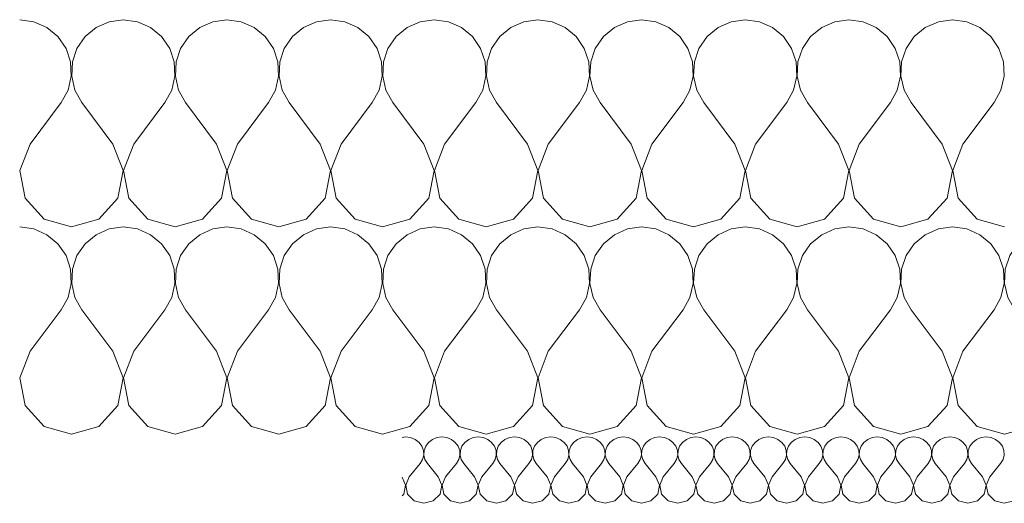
# Model space of a CAD drawing. Header units: millimetres. Extents: x -573548 to 674770, y -246895 to -89040.
# Tile 23 of 199: x 82109 to 82679, y -229926 to -229646. Entities that reach past the tile are written whole.
import ezdxf

# ---------------------------------------------------------------- set-up
doc = ezdxf.new("R2010")
doc.units = ezdxf.units.MM
doc.layers.add('Nowe_Drawing & Figure', color=7, linetype='Continuous')
doc.layers.add('Nowe_Drawing & Figure_Nr_pióra__59', color=8, linetype='Continuous', lineweight=9)

# ---------------------------------------------------------------- blocks, each defined once
blk = doc.blocks.new('*X106', base_point=(494560.37, -64691.1))
at = {"layer": 'Nowe_Drawing & Figure', "color": 21, "linetype": 'Continuous', "lineweight": 13, "true_color": 0xffaaaa}
for p, q in [((493681.6, -27257.05), (493679.6, -27257.3)), ((493684.47, -27257.41), (493681.6, -27257.05)), ((493687.12, -27258.48), (493684.47, -27257.41)), ((493689.35, -27260.17), (493687.12, -27258.48)), ((493691, -27262.35), (493689.35, -27260.17)), ((493694.85, -27260.17), (493693.21, -27262.35)), ((493697.08, -27258.48), (493694.85, -27260.17)), ((493699.73, -27257.41), (493697.08, -27258.48)), ((493702.6, -27257.05), (493699.73, -27257.41)), ((493705.47, -27257.41), (493702.6, -27257.05)), ((493708.12, -27258.48), (493705.47, -27257.41)), ((493710.35, -27260.17), (493708.12, -27258.48)), ((493712, -27262.35), (493710.35, -27260.17)), ((493715.85, -27260.17), (493714.21, -27262.35)), ((493718.08, -27258.48), (493715.85, -27260.17)), ((493720.73, -27257.41), (493718.08, -27258.48)), ((493723.6, -27257.05), (493720.73, -27257.41)), ((493726.47, -27257.41), (493723.6, -27257.05)), ((493729.12, -27258.48), (493726.47, -27257.41)), ((493731.35, -27260.17), (493729.12, -27258.48)), ((493733, -27262.35), (493731.35, -27260.17)), ((493736.85, -27260.17), (493735.21, -27262.35)), ((493739.08, -27258.48), (493736.85, -27260.17)), ((493741.73, -27257.41), (493739.08, -27258.48)), ((493744.6, -27257.05), (493741.73, -27257.41)), ((493747.47, -27257.41), (493744.6, -27257.05)), ((493750.12, -27258.48), (493747.47, -27257.41)), ((493752.35, -27260.17), (493750.12, -27258.48)), ((493754, -27262.35), (493752.35, -27260.17)), ((493757.85, -27260.17), (493756.21, -27262.35)), ((493760.08, -27258.48), (493757.85, -27260.17)), ((493762.73, -27257.41), (493760.08, -27258.48)), ((493765.6, -27257.05), (493762.73, -27257.41)), ((493768.47, -27257.41), (493765.6, -27257.05)), ((493771.12, -27258.48), (493768.47, -27257.41)), ((493773.35, -27260.17), (493771.12, -27258.48)), ((493775, -27262.35), (493773.35, -27260.17)), ((493778.85, -27260.17), (493777.21, -27262.35)), ((493781.08, -27258.48), (493778.85, -27260.17)), ((493783.73, -27257.41), (493781.08, -27258.48)), ((493786.6, -27257.05), (493783.73, -27257.41)), ((493789.47, -27257.41), (493786.6, -27257.05)), ((493792.12, -27258.48), (493789.47, -27257.41)), ((493794.35, -27260.17), (493792.12, -27258.48)), ((493796, -27262.35), (493794.35, -27260.17)), ((493799.85, -27260.17), (493798.21, -27262.35)), ((493802.08, -27258.48), (493799.85, -27260.17)), ((493804.73, -27257.41), (493802.08, -27258.48)), ((493807.6, -27257.05), (493804.73, -27257.41)), ((493810.47, -27257.41), (493807.6, -27257.05)), ((493813.12, -27258.48), (493810.47, -27257.41)), ((493815.35, -27260.17), (493813.12, -27258.48)), ((493817, -27262.35), (493815.35, -27260.17)), ((493820.85, -27260.17), (493819.21, -27262.35)), ((493823.08, -27258.48), (493820.85, -27260.17)), ((493825.73, -27257.41), (493823.08, -27258.48)), ((493828.6, -27257.05), (493825.73, -27257.41)), ((493831.47, -27257.41), (493828.6, -27257.05)), ((493834.12, -27258.48), (493831.47, -27257.41)), ((493836.35, -27260.17), (493834.12, -27258.48)), ((493838, -27262.35), (493836.35, -27260.17)), ((493841.85, -27260.17), (493840.21, -27262.35)), ((493844.08, -27258.48), (493841.85, -27260.17)), ((493846.73, -27257.41), (493844.08, -27258.48)), ((493849.6, -27257.05), (493846.73, -27257.41)), ((493852.47, -27257.41), (493849.6, -27257.05)), ((493855.12, -27258.48), (493852.47, -27257.41)), ((493857.35, -27260.17), (493855.12, -27258.48)), ((493859, -27262.35), (493857.35, -27260.17)), ((493862.85, -27260.17), (493861.21, -27262.35)), ((493865.08, -27258.48), (493862.85, -27260.17)), ((493867.73, -27257.41), (493865.08, -27258.48)), ((493870.6, -27257.05), (493867.73, -27257.41)), ((493873.47, -27257.41), (493870.6, -27257.05)), ((493876.12, -27258.48), (493873.47, -27257.41)), ((493878.35, -27260.17), (493876.12, -27258.48)), ((493880, -27262.35), (493878.35, -27260.17)), ((493883.85, -27260.17), (493882.21, -27262.35)), ((493886.08, -27258.48), (493883.85, -27260.17)), ((493888.73, -27257.41), (493886.08, -27258.48)), ((493891.6, -27257.05), (493888.73, -27257.41)), ((493894.47, -27257.41), (493891.6, -27257.05)), ((493897.12, -27258.48), (493894.47, -27257.41)), ((493899.35, -27260.17), (493897.12, -27258.48)), ((493901, -27262.35), (493899.35, -27260.17)), ((493904.85, -27260.17), (493903.21, -27262.35)), ((493907.08, -27258.48), (493904.85, -27260.17)), ((493909.73, -27257.41), (493907.08, -27258.48)), ((493912.6, -27257.05), (493909.73, -27257.41)), ((493915.47, -27257.41), (493912.6, -27257.05)), ((493918.12, -27258.48), (493915.47, -27257.41)), ((493920.35, -27260.17), (493918.12, -27258.48)), ((493922, -27262.35), (493920.35, -27260.17)), ((493925.85, -27260.17), (493924.21, -27262.35)), ((493928.08, -27258.48), (493925.85, -27260.17)), ((493930.73, -27257.41), (493928.08, -27258.48)), ((493933.6, -27257.05), (493930.73, -27257.41)), ((493936.47, -27257.41), (493933.6, -27257.05)), ((493939.12, -27258.48), (493936.47, -27257.41)), ((493941.35, -27260.17), (493939.12, -27258.48)), ((493943, -27262.35), (493941.35, -27260.17)), ((493946.85, -27260.17), (493945.21, -27262.35)), ((493949.08, -27258.48), (493946.85, -27260.17)), ((493951.73, -27257.41), (493949.08, -27258.48)), ((493954.6, -27257.05), (493951.73, -27257.41)), ((493957.47, -27257.41), (493954.6, -27257.05)), ((493960.12, -27258.48), (493957.47, -27257.41)), ((493962.35, -27260.17), (493960.12, -27258.48)), ((493964, -27262.35), (493962.35, -27260.17)), ((493967.85, -27260.17), (493966.21, -27262.35)), ((493970.08, -27258.48), (493967.85, -27260.17)), ((493972.73, -27257.41), (493970.08, -27258.48)), ((493975.6, -27257.05), (493972.73, -27257.41)), ((493978.47, -27257.41), (493975.6, -27257.05)), ((493981.12, -27258.48), (493978.47, -27257.41)), ((493983.35, -27260.17), (493981.12, -27258.48)), ((493985, -27262.35), (493983.35, -27260.17)), ((493988.85, -27260.17), (493987.21, -27262.35)), ((493991.08, -27258.48), (493988.85, -27260.17)), ((493993.73, -27257.41), (493991.08, -27258.48)), ((493996.6, -27257.05), (493993.73, -27257.41)), ((493999.47, -27257.41), (493996.6, -27257.05)), ((494002.12, -27258.48), (493999.47, -27257.41)), ((494004.35, -27260.17), (494002.12, -27258.48)), ((494006, -27262.35), (494004.35, -27260.17)), ((494009.85, -27260.17), (494008.21, -27262.35)), ((494012.08, -27258.48), (494009.85, -27260.17)), ((494014.73, -27257.41), (494012.08, -27258.48)), ((494017.6, -27257.05), (494014.73, -27257.41)), ((494020.47, -27257.41), (494017.6, -27257.05)), ((494023.12, -27258.48), (494020.47, -27257.41)), ((494025.35, -27260.17), (494023.12, -27258.48)), ((494027, -27262.35), (494025.35, -27260.17)), ((493691.92, -27264.86), (493691, -27262.35)), ((493692.06, -27267.51), (493691.92, -27264.86)), ((493692.29, -27264.86), (493692.15, -27267.51)), ((493693.21, -27262.35), (493692.29, -27264.86)), ((493712.92, -27264.86), (493712, -27262.35)), ((493713.06, -27267.51), (493712.92, -27264.86)), ((493713.29, -27264.86), (493713.15, -27267.51)), ((493714.21, -27262.35), (493713.29, -27264.86)), ((493733.92, -27264.86), (493733, -27262.35)), ((493734.06, -27267.51), (493733.92, -27264.86)), ((493734.29, -27264.86), (493734.15, -27267.51)), ((493735.21, -27262.35), (493734.29, -27264.86)), ((493754.92, -27264.86), (493754, -27262.35)), ((493755.06, -27267.51), (493754.92, -27264.86)), ((493755.29, -27264.86), (493755.15, -27267.51)), ((493756.21, -27262.35), (493755.29, -27264.86)), ((493775.92, -27264.86), (493775, -27262.35)), ((493776.06, -27267.51), (493775.92, -27264.86)), ((493776.29, -27264.86), (493776.15, -27267.51)), ((493777.21, -27262.35), (493776.29, -27264.86)), ((493796.92, -27264.86), (493796, -27262.35)), ((493797.06, -27267.51), (493796.92, -27264.86)), ((493797.29, -27264.86), (493797.15, -27267.51)), ((493798.21, -27262.35), (493797.29, -27264.86)), ((493817.92, -27264.86), (493817, -27262.35)), ((493818.06, -27267.51), (493817.92, -27264.86)), ((493818.29, -27264.86), (493818.15, -27267.51)), ((493819.21, -27262.35), (493818.29, -27264.86)), ((493838.92, -27264.86), (493838, -27262.35)), ((493839.06, -27267.51), (493838.92, -27264.86)), ((493839.29, -27264.86), (493839.15, -27267.51)), ((493840.21, -27262.35), (493839.29, -27264.86)), ((493859.92, -27264.86), (493859, -27262.35)), ((493860.06, -27267.51), (493859.92, -27264.86)), ((493860.29, -27264.86), (493860.15, -27267.51)), ((493861.21, -27262.35), (493860.29, -27264.86)), ((493880.92, -27264.86), (493880, -27262.35)), ((493881.06, -27267.51), (493880.92, -27264.86)), ((493881.29, -27264.86), (493881.15, -27267.51)), ((493882.21, -27262.35), (493881.29, -27264.86)), ((493901.92, -27264.86), (493901, -27262.35)), ((493902.06, -27267.51), (493901.92, -27264.86)), ((493902.29, -27264.86), (493902.15, -27267.51)), ((493903.21, -27262.35), (493902.29, -27264.86)), ((493922.92, -27264.86), (493922, -27262.35)), ((493923.06, -27267.51), (493922.92, -27264.86)), ((493923.29, -27264.86), (493923.15, -27267.51)), ((493924.21, -27262.35), (493923.29, -27264.86)), ((493943.92, -27264.86), (493943, -27262.35)), ((493944.06, -27267.51), (493943.92, -27264.86)), ((493944.29, -27264.86), (493944.15, -27267.51)), ((493945.21, -27262.35), (493944.29, -27264.86)), ((493964.92, -27264.86), (493964, -27262.35)), ((493965.06, -27267.51), (493964.92, -27264.86)), ((493965.29, -27264.86), (493965.15, -27267.51)), ((493966.21, -27262.35), (493965.29, -27264.86)), ((493985.92, -27264.86), (493985, -27262.35)), ((493986.06, -27267.51), (493985.92, -27264.86)), ((493986.29, -27264.86), (493986.15, -27267.51)), ((493987.21, -27262.35), (493986.29, -27264.86)), ((494006.92, -27264.86), (494006, -27262.35)), ((494007.06, -27267.51), (494006.92, -27264.86)), ((494007.29, -27264.86), (494007.15, -27267.51)), ((494008.21, -27262.35), (494007.29, -27264.86)), ((494027.92, -27264.86), (494027, -27262.35)), ((494028.06, -27267.51), (494027.92, -27264.86)), ((493690, -27272.41), (493691.41, -27270.09)), ((493691.41, -27270.09), (493692.06, -27267.51)), ((493692.15, -27267.51), (493692.8, -27270.09)), ((493692.8, -27270.09), (493694.2, -27272.41)), ((493711, -27272.41), (493712.41, -27270.09)), ((493712.41, -27270.09), (493713.06, -27267.51)), ((493713.15, -27267.51), (493713.8, -27270.09)), ((493713.8, -27270.09), (493715.2, -27272.41)), ((493732, -27272.41), (493733.41, -27270.09)), ((493733.41, -27270.09), (493734.06, -27267.51)), ((493734.15, -27267.51), (493734.8, -27270.09)), ((493734.8, -27270.09), (493736.2, -27272.41)), ((493753, -27272.41), (493754.41, -27270.09)), ((493754.41, -27270.09), (493755.06, -27267.51)), ((493755.15, -27267.51), (493755.8, -27270.09)), ((493755.8, -27270.09), (493757.2, -27272.41)), ((493774, -27272.41), (493775.41, -27270.09)), ((493775.41, -27270.09), (493776.06, -27267.51)), ((493776.15, -27267.51), (493776.8, -27270.09)), ((493776.8, -27270.09), (493778.2, -27272.41)), ((493795, -27272.41), (493796.41, -27270.09)), ((493796.41, -27270.09), (493797.06, -27267.51)), ((493797.15, -27267.51), (493797.8, -27270.09)), ((493797.8, -27270.09), (493799.2, -27272.41)), ((493816, -27272.41), (493817.41, -27270.09)), ((493817.41, -27270.09), (493818.06, -27267.51)), ((493818.15, -27267.51), (493818.8, -27270.09)), ((493818.8, -27270.09), (493820.2, -27272.41)), ((493837, -27272.41), (493838.41, -27270.09)), ((493838.41, -27270.09), (493839.06, -27267.51)), ((493839.15, -27267.51), (493839.8, -27270.09)), ((493839.8, -27270.09), (493841.2, -27272.41)), ((493858, -27272.41), (493859.41, -27270.09)), ((493859.41, -27270.09), (493860.06, -27267.51)), ((493860.15, -27267.51), (493860.8, -27270.09)), ((493860.8, -27270.09), (493862.2, -27272.41)), ((493879, -27272.41), (493880.41, -27270.09)), ((493880.41, -27270.09), (493881.06, -27267.51)), ((493881.15, -27267.51), (493881.8, -27270.09)), ((493881.8, -27270.09), (493883.2, -27272.41)), ((493900, -27272.41), (493901.41, -27270.09)), ((493901.41, -27270.09), (493902.06, -27267.51)), ((493902.15, -27267.51), (493902.8, -27270.09)), ((493902.8, -27270.09), (493904.2, -27272.41)), ((493921, -27272.41), (493922.41, -27270.09)), ((493922.41, -27270.09), (493923.06, -27267.51)), ((493923.15, -27267.51), (493923.8, -27270.09)), ((493923.8, -27270.09), (493925.2, -27272.41)), ((493942, -27272.41), (493943.41, -27270.09)), ((493943.41, -27270.09), (493944.06, -27267.51)), ((493944.15, -27267.51), (493944.8, -27270.09)), ((493944.8, -27270.09), (493946.2, -27272.41)), ((493963, -27272.41), (493964.41, -27270.09)), ((493964.41, -27270.09), (493965.06, -27267.51)), ((493965.15, -27267.51), (493965.8, -27270.09)), ((493965.8, -27270.09), (493967.2, -27272.41)), ((493984, -27272.41), (493985.41, -27270.09)), ((493985.41, -27270.09), (493986.06, -27267.51)), ((493986.15, -27267.51), (493986.8, -27270.09)), ((493986.8, -27270.09), (493988.2, -27272.41)), ((494005, -27272.41), (494006.41, -27270.09)), ((494006.41, -27270.09), (494007.06, -27267.51)), ((494007.15, -27267.51), (494007.8, -27270.09)), ((494007.8, -27270.09), (494009.2, -27272.41)), ((494026, -27272.41), (494027.41, -27270.09)), ((494027.41, -27270.09), (494028.06, -27267.51)), ((493683.7, -27280.09), (493690, -27272.41)), ((493700.5, -27280.09), (493694.2, -27272.41)), ((493704.7, -27280.09), (493711, -27272.41)), ((493721.5, -27280.09), (493715.2, -27272.41)), ((493725.7, -27280.09), (493732, -27272.41)), ((493742.5, -27280.09), (493736.2, -27272.41)), ((493746.7, -27280.09), (493753, -27272.41)), ((493763.5, -27280.09), (493757.2, -27272.41)), ((493767.7, -27280.09), (493774, -27272.41)), ((493784.5, -27280.09), (493778.2, -27272.41)), ((493788.7, -27280.09), (493795, -27272.41)), ((493805.5, -27280.09), (493799.2, -27272.41)), ((493809.7, -27280.09), (493816, -27272.41)), ((493826.5, -27280.09), (493820.2, -27272.41)), ((493830.7, -27280.09), (493837, -27272.41)), ((493847.5, -27280.09), (493841.2, -27272.41)), ((493851.7, -27280.09), (493858, -27272.41)), ((493868.5, -27280.09), (493862.2, -27272.41)), ((493872.7, -27280.09), (493879, -27272.41)), ((493889.5, -27280.09), (493883.2, -27272.41)), ((493893.7, -27280.09), (493900, -27272.41)), ((493910.5, -27280.09), (493904.2, -27272.41)), ((493914.7, -27280.09), (493921, -27272.41)), ((493931.5, -27280.09), (493925.2, -27272.41)), ((493935.7, -27280.09), (493942, -27272.41)), ((493952.5, -27280.09), (493946.2, -27272.41)), ((493956.7, -27280.09), (493963, -27272.41)), ((493973.5, -27280.09), (493967.2, -27272.41)), ((493977.7, -27280.09), (493984, -27272.41)), ((493994.5, -27280.09), (493988.2, -27272.41)), ((493998.7, -27280.09), (494005, -27272.41)), ((494015.5, -27280.09), (494009.2, -27272.41)), ((494019.7, -27280.09), (494026, -27272.41)), ((493681.56, -27284.98), (493679.6, -27280.32)), ((493683.7, -27280.09), (493681.65, -27284.98)), ((493702.56, -27284.98), (493700.5, -27280.09)), ((493704.7, -27280.09), (493702.65, -27284.98)), ((493723.56, -27284.98), (493721.5, -27280.09)), ((493725.7, -27280.09), (493723.65, -27284.98)), ((493744.56, -27284.98), (493742.5, -27280.09)), ((493746.7, -27280.09), (493744.65, -27284.98)), ((493765.56, -27284.98), (493763.5, -27280.09)), ((493767.7, -27280.09), (493765.65, -27284.98)), ((493786.56, -27284.98), (493784.5, -27280.09)), ((493788.7, -27280.09), (493786.65, -27284.98)), ((493807.56, -27284.98), (493805.5, -27280.09)), ((493809.7, -27280.09), (493807.65, -27284.98)), ((493828.56, -27284.98), (493826.5, -27280.09)), ((493830.7, -27280.09), (493828.65, -27284.98)), ((493849.56, -27284.98), (493847.5, -27280.09)), ((493851.7, -27280.09), (493849.65, -27284.98)), ((493870.56, -27284.98), (493868.5, -27280.09)), ((493872.7, -27280.09), (493870.65, -27284.98)), ((493891.56, -27284.98), (493889.5, -27280.09)), ((493893.7, -27280.09), (493891.65, -27284.98)), ((493912.56, -27284.98), (493910.5, -27280.09)), ((493914.7, -27280.09), (493912.65, -27284.98)), ((493933.56, -27284.98), (493931.5, -27280.09)), ((493935.7, -27280.09), (493933.65, -27284.98)), ((493954.56, -27284.98), (493952.5, -27280.09)), ((493956.7, -27280.09), (493954.65, -27284.98)), ((493975.56, -27284.98), (493973.5, -27280.09)), ((493977.7, -27280.09), (493975.65, -27284.98)), ((493996.56, -27284.98), (493994.5, -27280.09)), ((493998.7, -27280.09), (493996.65, -27284.98)), ((494017.56, -27284.98), (494015.5, -27280.09)), ((494019.7, -27280.09), (494017.65, -27284.98)), ((493680.5, -27290.14), (493681.56, -27284.98)), ((493681.65, -27284.98), (493682.71, -27290.14)), ((493701.5, -27290.14), (493702.56, -27284.98)), ((493702.65, -27284.98), (493703.71, -27290.14)), ((493722.5, -27290.14), (493723.56, -27284.98)), ((493723.65, -27284.98), (493724.71, -27290.14)), ((493743.5, -27290.14), (493744.56, -27284.98)), ((493744.65, -27284.98), (493745.71, -27290.14)), ((493764.5, -27290.14), (493765.56, -27284.98)), ((493765.65, -27284.98), (493766.71, -27290.14)), ((493785.5, -27290.14), (493786.56, -27284.98)), ((493786.65, -27284.98), (493787.71, -27290.14)), ((493806.5, -27290.14), (493807.56, -27284.98)), ((493807.65, -27284.98), (493808.71, -27290.14)), ((493827.5, -27290.14), (493828.56, -27284.98)), ((493828.65, -27284.98), (493829.71, -27290.14)), ((493848.5, -27290.14), (493849.56, -27284.98)), ((493849.65, -27284.98), (493850.71, -27290.14)), ((493869.5, -27290.14), (493870.56, -27284.98)), ((493870.65, -27284.98), (493871.71, -27290.14)), ((493890.5, -27290.14), (493891.56, -27284.98)), ((493891.65, -27284.98), (493892.71, -27290.14)), ((493911.5, -27290.14), (493912.56, -27284.98)), ((493912.65, -27284.98), (493913.71, -27290.14)), ((493932.5, -27290.14), (493933.56, -27284.98)), ((493933.65, -27284.98), (493934.71, -27290.14)), ((493953.5, -27290.14), (493954.56, -27284.98)), ((493954.65, -27284.98), (493955.71, -27290.14)), ((493974.5, -27290.14), (493975.56, -27284.98)), ((493975.65, -27284.98), (493976.71, -27290.14)), ((493995.5, -27290.14), (493996.56, -27284.98)), ((493996.65, -27284.98), (493997.71, -27290.14)), ((494016.5, -27290.14), (494017.56, -27284.98)), ((494017.65, -27284.98), (494018.71, -27290.14)), ((493679.6, -27291.03), (493680.5, -27290.14)), ((493682.71, -27290.14), (493686.58, -27294.01)), ((493686.58, -27294.01), (493692.1, -27295.45)), ((493692.1, -27295.45), (493697.62, -27294.01)), ((493697.62, -27294.01), (493701.5, -27290.14)), ((493703.71, -27290.14), (493707.58, -27294.01)), ((493707.58, -27294.01), (493713.1, -27295.45)), ((493713.1, -27295.45), (493718.62, -27294.01)), ((493718.62, -27294.01), (493722.5, -27290.14)), ((493724.71, -27290.14), (493728.58, -27294.01)), ((493728.58, -27294.01), (493734.1, -27295.45)), ((493734.1, -27295.45), (493739.62, -27294.01)), ((493739.62, -27294.01), (493743.5, -27290.14)), ((493745.71, -27290.14), (493749.58, -27294.01)), ((493749.58, -27294.01), (493755.1, -27295.45)), ((493755.1, -27295.45), (493760.62, -27294.01)), ((493760.62, -27294.01), (493764.5, -27290.14)), ((493766.71, -27290.14), (493770.58, -27294.01)), ((493770.58, -27294.01), (493776.1, -27295.45)), ((493776.1, -27295.45), (493781.62, -27294.01)), ((493781.62, -27294.01), (493785.5, -27290.14)), ((493787.71, -27290.14), (493791.58, -27294.01)), ((493791.58, -27294.01), (493797.1, -27295.45)), ((493797.1, -27295.45), (493802.62, -27294.01)), ((493802.62, -27294.01), (493806.5, -27290.14)), ((493808.71, -27290.14), (493812.58, -27294.01)), ((493812.58, -27294.01), (493818.1, -27295.45)), ((493818.1, -27295.45), (493823.62, -27294.01)), ((493823.62, -27294.01), (493827.5, -27290.14)), ((493829.71, -27290.14), (493833.58, -27294.01)), ((493833.58, -27294.01), (493839.1, -27295.45)), ((493839.1, -27295.45), (493844.62, -27294.01)), ((493844.62, -27294.01), (493848.5, -27290.14)), ((493850.71, -27290.14), (493854.58, -27294.01)), ((493854.58, -27294.01), (493860.1, -27295.45)), ((493860.1, -27295.45), (493865.62, -27294.01)), ((493865.62, -27294.01), (493869.5, -27290.14)), ((493871.71, -27290.14), (493875.58, -27294.01)), ((493875.58, -27294.01), (493881.1, -27295.45)), ((493881.1, -27295.45), (493886.62, -27294.01)), ((493886.62, -27294.01), (493890.5, -27290.14)), ((493892.71, -27290.14), (493896.58, -27294.01)), ((493896.58, -27294.01), (493902.1, -27295.45)), ((493902.1, -27295.45), (493907.62, -27294.01)), ((493907.62, -27294.01), (493911.5, -27290.14)), ((493913.71, -27290.14), (493917.58, -27294.01)), ((493917.58, -27294.01), (493923.1, -27295.45)), ((493923.1, -27295.45), (493928.62, -27294.01)), ((493928.62, -27294.01), (493932.5, -27290.14)), ((493934.71, -27290.14), (493938.58, -27294.01)), ((493938.58, -27294.01), (493944.1, -27295.45)), ((493944.1, -27295.45), (493949.62, -27294.01)), ((493949.62, -27294.01), (493953.5, -27290.14)), ((493955.71, -27290.14), (493959.58, -27294.01)), ((493959.58, -27294.01), (493965.1, -27295.45)), ((493965.1, -27295.45), (493970.62, -27294.01)), ((493970.62, -27294.01), (493974.5, -27290.14)), ((493976.71, -27290.14), (493980.58, -27294.01)), ((493980.58, -27294.01), (493986.1, -27295.45)), ((493986.1, -27295.45), (493991.62, -27294.01)), ((493991.62, -27294.01), (493995.5, -27290.14)), ((493997.71, -27290.14), (494001.58, -27294.01)), ((494001.58, -27294.01), (494007.1, -27295.45)), ((494007.1, -27295.45), (494012.62, -27294.01)), ((494012.62, -27294.01), (494016.5, -27290.14)), ((494018.71, -27290.14), (494022.58, -27294.01)), ((494022.58, -27294.01), (494028.1, -27295.45)), ((494028.1, -27295.45), (494033.62, -27294.01))]:
    blk.add_line(p, q, dxfattribs=at)
blk = doc.blocks.new('Wypełnienie_1_1', base_point=(494560.37, -64691.1))
at = {"layer": 'Nowe_Drawing & Figure', "color": 21, "linetype": 'Continuous', "lineweight": 13, "true_color": 0xffaaaa}
blk.add_blockref('*X106', (494560.37, -64691.1), dxfattribs=at)
blk = doc.blocks.new('*X114', base_point=(494560.37, -64691.1))
at = {"layer": 'Nowe_Drawing & Figure', "color": 21, "linetype": 'Continuous', "lineweight": 13, "true_color": 0xffaaaa}
for p, q in [((493466.38, -27136.59), (493458.18, -27135.45)), ((493473.96, -27139.93), (493466.38, -27136.59)), ((493480.33, -27145.21), (493473.96, -27139.93)), ((493502.41, -27139.93), (493496.04, -27145.21)), ((493509.99, -27136.59), (493502.41, -27139.93)), ((493518.18, -27135.45), (493509.99, -27136.59)), ((493526.38, -27136.59), (493518.18, -27135.45)), ((493533.96, -27139.93), (493526.38, -27136.59)), ((493540.33, -27145.21), (493533.96, -27139.93)), ((493562.41, -27139.93), (493556.04, -27145.21)), ((493569.99, -27136.59), (493562.41, -27139.93)), ((493578.18, -27135.45), (493569.99, -27136.59)), ((493586.38, -27136.59), (493578.18, -27135.45)), ((493593.96, -27139.93), (493586.38, -27136.59)), ((493600.33, -27145.21), (493593.96, -27139.93)), ((493622.41, -27139.93), (493616.04, -27145.21)), ((493629.99, -27136.59), (493622.41, -27139.93)), ((493638.18, -27135.45), (493629.99, -27136.59)), ((493646.38, -27136.59), (493638.18, -27135.45)), ((493653.96, -27139.93), (493646.38, -27136.59)), ((493660.33, -27145.21), (493653.96, -27139.93)), ((493682.41, -27139.93), (493676.04, -27145.21)), ((493689.99, -27136.59), (493682.41, -27139.93)), ((493698.18, -27135.45), (493689.99, -27136.59)), ((493706.38, -27136.59), (493698.18, -27135.45)), ((493713.96, -27139.93), (493706.38, -27136.59)), ((493720.33, -27145.21), (493713.96, -27139.93)), ((493742.41, -27139.93), (493736.04, -27145.21)), ((493749.99, -27136.59), (493742.41, -27139.93)), ((493758.18, -27135.45), (493749.99, -27136.59)), ((493766.38, -27136.59), (493758.18, -27135.45)), ((493773.96, -27139.93), (493766.38, -27136.59)), ((493780.33, -27145.21), (493773.96, -27139.93)), ((493802.41, -27139.93), (493796.04, -27145.21)), ((493809.99, -27136.59), (493802.41, -27139.93)), ((493818.18, -27135.45), (493809.99, -27136.59)), ((493826.38, -27136.59), (493818.18, -27135.45)), ((493833.96, -27139.93), (493826.38, -27136.59)), ((493840.33, -27145.21), (493833.96, -27139.93)), ((493862.41, -27139.93), (493856.04, -27145.21)), ((493869.99, -27136.59), (493862.41, -27139.93)), ((493878.18, -27135.45), (493869.99, -27136.59)), ((493886.38, -27136.59), (493878.18, -27135.45)), ((493893.96, -27139.93), (493886.38, -27136.59)), ((493900.33, -27145.21), (493893.96, -27139.93)), ((493922.41, -27139.93), (493916.04, -27145.21)), ((493929.99, -27136.59), (493922.41, -27139.93)), ((493938.18, -27135.45), (493929.99, -27136.59)), ((493946.38, -27136.59), (493938.18, -27135.45)), ((493953.96, -27139.93), (493946.38, -27136.59)), ((493960.33, -27145.21), (493953.96, -27139.93)), ((493982.41, -27139.93), (493976.04, -27145.21)), ((493989.99, -27136.59), (493982.41, -27139.93)), ((493998.18, -27135.45), (493989.99, -27136.59)), ((494006.38, -27136.59), (493998.19, -27135.45)), ((494013.96, -27139.93), (494006.38, -27136.59)), ((494020.33, -27145.21), (494013.96, -27139.93)), ((494042.41, -27139.93), (494036.04, -27145.21)), ((494049.99, -27136.59), (494042.41, -27139.93)), ((494058.18, -27135.45), (494049.99, -27136.59)), ((494058.45, -27135.48), (494058.19, -27135.45)), ((493485.02, -27152.03), (493480.33, -27145.21)), ((493496.04, -27145.21), (493491.35, -27152.03)), ((493545.02, -27152.03), (493540.33, -27145.21)), ((493556.04, -27145.21), (493551.35, -27152.03)), ((493605.02, -27152.03), (493600.33, -27145.21)), ((493616.04, -27145.21), (493611.35, -27152.03)), ((493665.02, -27152.03), (493660.33, -27145.21)), ((493676.04, -27145.21), (493671.35, -27152.03)), ((493725.02, -27152.03), (493720.33, -27145.21)), ((493736.04, -27145.21), (493731.35, -27152.03)), ((493785.02, -27152.03), (493780.33, -27145.21)), ((493796.04, -27145.21), (493791.35, -27152.03)), ((493845.02, -27152.03), (493840.33, -27145.21)), ((493856.04, -27145.21), (493851.35, -27152.03)), ((493905.02, -27152.03), (493900.33, -27145.21)), ((493916.04, -27145.21), (493911.35, -27152.03)), ((493965.02, -27152.03), (493960.33, -27145.21)), ((493976.04, -27145.21), (493971.35, -27152.03)), ((494025.02, -27152.03), (494020.33, -27145.21)), ((494036.04, -27145.21), (494031.35, -27152.03)), ((493487.66, -27159.87), (493485.02, -27152.03)), ((493491.35, -27152.03), (493488.71, -27159.87)), ((493547.66, -27159.87), (493545.02, -27152.03)), ((493551.35, -27152.03), (493548.71, -27159.87)), ((493607.66, -27159.87), (493605.02, -27152.03)), ((493611.35, -27152.03), (493608.71, -27159.87)), ((493667.66, -27159.87), (493665.02, -27152.03)), ((493671.35, -27152.03), (493668.71, -27159.87)), ((493727.66, -27159.87), (493725.02, -27152.03)), ((493731.35, -27152.03), (493728.71, -27159.87)), ((493787.66, -27159.87), (493785.02, -27152.03)), ((493791.35, -27152.03), (493788.71, -27159.87)), ((493847.66, -27159.87), (493845.02, -27152.03)), ((493851.35, -27152.03), (493848.71, -27159.87)), ((493907.66, -27159.87), (493905.02, -27152.03)), ((493911.35, -27152.03), (493908.71, -27159.87)), ((493967.66, -27159.87), (493965.02, -27152.03)), ((493971.35, -27152.03), (493968.71, -27159.87)), ((494027.66, -27159.87), (494025.02, -27152.03)), ((494031.35, -27152.03), (494028.71, -27159.87)), ((493488.06, -27168.14), (493487.66, -27159.87)), ((493488.71, -27159.87), (493488.31, -27168.14)), ((493548.06, -27168.14), (493547.66, -27159.87)), ((493548.71, -27159.87), (493548.31, -27168.14)), ((493608.06, -27168.14), (493607.66, -27159.87)), ((493608.71, -27159.87), (493608.31, -27168.14)), ((493668.06, -27168.14), (493667.66, -27159.87)), ((493668.71, -27159.87), (493668.31, -27168.14)), ((493728.06, -27168.14), (493727.66, -27159.87)), ((493728.71, -27159.87), (493728.31, -27168.14)), ((493788.06, -27168.14), (493787.66, -27159.87)), ((493788.71, -27159.87), (493788.31, -27168.14)), ((493848.06, -27168.14), (493847.66, -27159.87)), ((493848.71, -27159.87), (493848.31, -27168.14)), ((493908.06, -27168.14), (493907.66, -27159.87)), ((493908.71, -27159.87), (493908.31, -27168.14)), ((493968.06, -27168.14), (493967.66, -27159.87)), ((493968.71, -27159.87), (493968.31, -27168.14)), ((494028.06, -27168.14), (494027.66, -27159.87)), ((494028.71, -27159.87), (494028.31, -27168.14)), ((493486.19, -27176.2), (493488.06, -27168.14)), ((493488.31, -27168.14), (493490.18, -27176.2)), ((493546.19, -27176.2), (493548.06, -27168.14)), ((493548.31, -27168.14), (493550.18, -27176.2)), ((493606.19, -27176.2), (493608.06, -27168.14)), ((493608.31, -27168.14), (493610.18, -27176.2)), ((493666.19, -27176.2), (493668.06, -27168.14)), ((493668.31, -27168.14), (493670.18, -27176.2)), ((493726.19, -27176.2), (493728.06, -27168.14)), ((493728.31, -27168.14), (493730.18, -27176.2)), ((493786.19, -27176.2), (493788.06, -27168.14)), ((493788.31, -27168.14), (493790.18, -27176.2)), ((493846.19, -27176.2), (493848.06, -27168.14)), ((493848.31, -27168.14), (493850.18, -27176.2)), ((493906.19, -27176.2), (493908.06, -27168.14)), ((493908.31, -27168.14), (493910.18, -27176.2)), ((493966.19, -27176.2), (493968.06, -27168.14)), ((493968.31, -27168.14), (493970.18, -27176.2)), ((494026.19, -27176.2), (494028.06, -27168.14)), ((494028.31, -27168.14), (494030.18, -27176.2)), ((493482.18, -27183.45), (493486.19, -27176.2)), ((493490.18, -27176.2), (493494.18, -27183.45)), ((493542.18, -27183.45), (493546.19, -27176.2)), ((493550.18, -27176.2), (493554.18, -27183.45)), ((493602.18, -27183.45), (493606.19, -27176.2)), ((493610.18, -27176.2), (493614.18, -27183.45)), ((493662.18, -27183.45), (493666.19, -27176.2)), ((493670.18, -27176.2), (493674.18, -27183.45)), ((493722.18, -27183.45), (493726.19, -27176.2)), ((493730.18, -27176.2), (493734.18, -27183.45)), ((493782.18, -27183.45), (493786.19, -27176.2)), ((493790.18, -27176.2), (493794.18, -27183.45)), ((493842.18, -27183.45), (493846.19, -27176.2)), ((493850.18, -27176.2), (493854.18, -27183.45)), ((493902.18, -27183.45), (493906.19, -27176.2)), ((493910.18, -27176.2), (493914.18, -27183.45)), ((493962.18, -27183.45), (493966.19, -27176.2)), ((493970.18, -27176.2), (493974.18, -27183.45)), ((494022.18, -27183.45), (494026.19, -27176.2)), ((494030.18, -27176.2), (494034.18, -27183.45)), ((493464.18, -27207.45), (493482.18, -27183.45)), ((493512.18, -27207.45), (493494.18, -27183.45)), ((493524.18, -27207.45), (493542.18, -27183.45)), ((493572.18, -27207.45), (493554.18, -27183.45)), ((493584.18, -27207.45), (493602.18, -27183.45)), ((493632.18, -27207.45), (493614.18, -27183.45)), ((493644.18, -27207.45), (493662.18, -27183.45)), ((493692.18, -27207.45), (493674.18, -27183.45)), ((493704.18, -27207.45), (493722.18, -27183.45)), ((493752.18, -27207.45), (493734.18, -27183.45)), ((493764.18, -27207.45), (493782.18, -27183.45)), ((493812.18, -27207.45), (493794.18, -27183.45)), ((493824.18, -27207.45), (493842.18, -27183.45)), ((493872.18, -27207.45), (493854.18, -27183.45)), ((493884.18, -27207.45), (493902.18, -27183.45)), ((493932.18, -27207.45), (493914.18, -27183.45)), ((493944.18, -27207.45), (493962.18, -27183.45)), ((493992.18, -27207.45), (493974.18, -27183.45)), ((494004.18, -27207.45), (494022.18, -27183.45)), ((494052.18, -27207.45), (494034.18, -27183.45)), ((493464.18, -27207.45), (493458.31, -27222.75)), ((493518.06, -27222.75), (493512.18, -27207.45)), ((493524.18, -27207.45), (493518.31, -27222.75)), ((493578.06, -27222.75), (493572.18, -27207.45)), ((493584.18, -27207.45), (493578.31, -27222.75)), ((493638.06, -27222.75), (493632.18, -27207.45)), ((493644.18, -27207.45), (493638.31, -27222.75)), ((493698.06, -27222.75), (493692.18, -27207.45)), ((493704.18, -27207.45), (493698.31, -27222.75)), ((493758.06, -27222.75), (493752.18, -27207.45)), ((493764.18, -27207.45), (493758.31, -27222.75)), ((493818.06, -27222.75), (493812.18, -27207.45)), ((493824.18, -27207.45), (493818.31, -27222.75)), ((493878.06, -27222.75), (493872.18, -27207.45)), ((493884.18, -27207.45), (493878.31, -27222.75)), ((493938.06, -27222.75), (493932.18, -27207.45)), ((493944.18, -27207.45), (493938.31, -27222.75)), ((493998.06, -27222.75), (493992.18, -27207.45)), ((494004.18, -27207.45), (493998.31, -27222.75)), ((494058.06, -27222.75), (494052.18, -27207.45)), ((493458.31, -27222.75), (493461.35, -27238.86)), ((493515.02, -27238.86), (493518.06, -27222.75)), ((493518.31, -27222.75), (493521.35, -27238.86)), ((493575.02, -27238.86), (493578.06, -27222.75)), ((493578.31, -27222.75), (493581.35, -27238.86)), ((493635.02, -27238.86), (493638.06, -27222.75)), ((493638.31, -27222.75), (493641.35, -27238.86)), ((493695.02, -27238.86), (493698.06, -27222.75)), ((493698.31, -27222.75), (493701.35, -27238.86)), ((493755.02, -27238.86), (493758.06, -27222.75)), ((493758.31, -27222.75), (493761.35, -27238.86)), ((493815.02, -27238.86), (493818.06, -27222.75)), ((493818.31, -27222.75), (493821.35, -27238.86)), ((493875.02, -27238.86), (493878.06, -27222.75)), ((493878.31, -27222.75), (493881.35, -27238.86)), ((493935.02, -27238.86), (493938.06, -27222.75)), ((493938.31, -27222.75), (493941.35, -27238.86)), ((493995.02, -27238.86), (493998.06, -27222.75)), ((493998.31, -27222.75), (494001.35, -27238.86)), ((494055.02, -27238.86), (494058.06, -27222.75)), ((493461.35, -27238.86), (493472.41, -27250.97)), ((493503.96, -27250.97), (493515.02, -27238.86)), ((493521.35, -27238.86), (493532.41, -27250.97)), ((493563.96, -27250.97), (493575.02, -27238.86)), ((493581.35, -27238.86), (493592.41, -27250.97)), ((493623.96, -27250.97), (493635.02, -27238.86)), ((493641.35, -27238.86), (493652.41, -27250.97)), ((493683.96, -27250.97), (493695.02, -27238.86)), ((493701.35, -27238.86), (493712.41, -27250.97)), ((493743.96, -27250.97), (493755.02, -27238.86)), ((493761.35, -27238.86), (493772.41, -27250.97)), ((493803.96, -27250.97), (493815.02, -27238.86)), ((493821.35, -27238.86), (493832.41, -27250.97)), ((493863.96, -27250.97), (493875.02, -27238.86)), ((493881.35, -27238.86), (493892.41, -27250.97)), ((493923.96, -27250.97), (493935.02, -27238.86)), ((493941.35, -27238.86), (493952.41, -27250.97)), ((493983.96, -27250.97), (493995.02, -27238.86)), ((494001.35, -27238.86), (494012.41, -27250.97)), ((494043.96, -27250.97), (494055.02, -27238.86)), ((493472.41, -27250.97), (493488.18, -27255.45)), ((493488.18, -27255.45), (493503.96, -27250.97)), ((493532.41, -27250.97), (493548.18, -27255.45)), ((493548.18, -27255.45), (493563.96, -27250.97)), ((493592.41, -27250.97), (493608.18, -27255.45)), ((493608.18, -27255.45), (493623.96, -27250.97)), ((493652.41, -27250.97), (493668.18, -27255.45)), ((493668.18, -27255.45), (493683.96, -27250.97)), ((493712.41, -27250.97), (493728.18, -27255.45)), ((493728.18, -27255.45), (493743.96, -27250.97)), ((493772.41, -27250.97), (493788.18, -27255.45)), ((493788.18, -27255.45), (493803.96, -27250.97)), ((493832.41, -27250.97), (493848.18, -27255.45)), ((493848.18, -27255.45), (493863.96, -27250.97)), ((493892.41, -27250.97), (493908.18, -27255.45)), ((493908.18, -27255.45), (493923.96, -27250.97)), ((493952.41, -27250.97), (493968.18, -27255.45)), ((493968.18, -27255.45), (493983.96, -27250.97)), ((494012.41, -27250.97), (494028.18, -27255.45)), ((494028.18, -27255.45), (494043.96, -27250.97))]:
    blk.add_line(p, q, dxfattribs=at)
blk = doc.blocks.new('Wypełnienie_5_1', base_point=(494560.37, -64691.1))
at = {"layer": 'Nowe_Drawing & Figure', "color": 21, "linetype": 'Continuous', "lineweight": 13, "true_color": 0xffaaaa}
blk.add_blockref('*X114', (494560.37, -64691.1), dxfattribs=at)
blk = doc.blocks.new('*X162', base_point=(494560.37, -64691.1))
at = {"layer": 'Nowe_Drawing & Figure', "color": 21, "linetype": 'Continuous', "lineweight": 13, "true_color": 0xffaaaa}
for p, q in [((493466.38, -27016.59), (493458.18, -27015.45)), ((493473.96, -27019.93), (493466.38, -27016.59)), ((493480.33, -27025.21), (493473.96, -27019.93)), ((493502.41, -27019.93), (493496.04, -27025.21)), ((493509.99, -27016.59), (493502.41, -27019.93)), ((493518.18, -27015.45), (493509.99, -27016.59)), ((493526.38, -27016.59), (493518.18, -27015.45)), ((493533.96, -27019.93), (493526.38, -27016.59)), ((493540.33, -27025.21), (493533.96, -27019.93)), ((493562.41, -27019.93), (493556.04, -27025.21)), ((493569.99, -27016.59), (493562.41, -27019.93)), ((493578.18, -27015.45), (493569.99, -27016.59)), ((493586.38, -27016.59), (493578.18, -27015.45)), ((493593.96, -27019.93), (493586.38, -27016.59)), ((493600.33, -27025.21), (493593.96, -27019.93)), ((493622.41, -27019.93), (493616.04, -27025.21)), ((493629.99, -27016.59), (493622.41, -27019.93)), ((493638.18, -27015.45), (493629.99, -27016.59)), ((493646.38, -27016.59), (493638.18, -27015.45)), ((493653.96, -27019.93), (493646.38, -27016.59)), ((493660.33, -27025.21), (493653.96, -27019.93)), ((493682.41, -27019.93), (493676.04, -27025.21)), ((493689.99, -27016.59), (493682.41, -27019.93)), ((493698.18, -27015.45), (493689.99, -27016.59)), ((493706.38, -27016.59), (493698.18, -27015.45)), ((493713.96, -27019.93), (493706.38, -27016.59)), ((493720.33, -27025.21), (493713.96, -27019.93)), ((493742.41, -27019.93), (493736.04, -27025.21)), ((493749.99, -27016.59), (493742.41, -27019.93)), ((493758.18, -27015.45), (493749.99, -27016.59)), ((493766.38, -27016.59), (493758.18, -27015.45)), ((493773.96, -27019.93), (493766.38, -27016.59)), ((493780.33, -27025.21), (493773.96, -27019.93)), ((493802.41, -27019.93), (493796.04, -27025.21)), ((493809.99, -27016.59), (493802.41, -27019.93)), ((493818.18, -27015.45), (493809.99, -27016.59)), ((493826.38, -27016.59), (493818.18, -27015.45)), ((493833.96, -27019.93), (493826.38, -27016.59)), ((493840.33, -27025.21), (493833.96, -27019.93)), ((493862.41, -27019.93), (493856.04, -27025.21)), ((493869.99, -27016.59), (493862.41, -27019.93)), ((493878.18, -27015.45), (493869.99, -27016.59)), ((493886.38, -27016.59), (493878.18, -27015.45)), ((493893.96, -27019.93), (493886.38, -27016.59)), ((493900.33, -27025.21), (493893.96, -27019.93)), ((493922.41, -27019.93), (493916.04, -27025.21)), ((493929.99, -27016.59), (493922.41, -27019.93)), ((493938.18, -27015.45), (493929.99, -27016.59)), ((493946.38, -27016.59), (493938.18, -27015.45)), ((493953.96, -27019.93), (493946.38, -27016.59)), ((493960.33, -27025.21), (493953.96, -27019.93)), ((493982.41, -27019.93), (493976.04, -27025.21)), ((493989.99, -27016.59), (493982.41, -27019.93)), ((493998.18, -27015.45), (493989.99, -27016.59)), ((494006.38, -27016.59), (493998.18, -27015.45)), ((494013.96, -27019.93), (494006.38, -27016.59)), ((494020.33, -27025.21), (494013.96, -27019.93)), ((493485.02, -27032.03), (493480.33, -27025.21)), ((493496.04, -27025.21), (493491.35, -27032.03)), ((493545.02, -27032.03), (493540.33, -27025.21)), ((493556.04, -27025.21), (493551.35, -27032.03)), ((493605.02, -27032.03), (493600.33, -27025.21)), ((493616.04, -27025.21), (493611.35, -27032.03)), ((493665.02, -27032.03), (493660.33, -27025.21)), ((493676.04, -27025.21), (493671.35, -27032.03)), ((493725.02, -27032.03), (493720.33, -27025.21)), ((493736.04, -27025.21), (493731.35, -27032.03)), ((493785.02, -27032.03), (493780.33, -27025.21)), ((493796.04, -27025.21), (493791.35, -27032.03)), ((493845.02, -27032.03), (493840.33, -27025.21)), ((493856.04, -27025.21), (493851.35, -27032.03)), ((493905.02, -27032.03), (493900.33, -27025.21)), ((493916.04, -27025.21), (493911.35, -27032.03)), ((493965.02, -27032.03), (493960.33, -27025.21)), ((493976.04, -27025.21), (493971.35, -27032.03)), ((494025.02, -27032.03), (494020.33, -27025.21)), ((493487.66, -27039.87), (493485.02, -27032.03)), ((493491.35, -27032.03), (493488.71, -27039.87)), ((493547.66, -27039.87), (493545.02, -27032.03)), ((493551.35, -27032.03), (493548.71, -27039.87)), ((493607.66, -27039.87), (493605.02, -27032.03)), ((493611.35, -27032.03), (493608.71, -27039.87)), ((493667.66, -27039.87), (493665.02, -27032.03)), ((493671.35, -27032.03), (493668.71, -27039.87)), ((493727.66, -27039.87), (493725.02, -27032.03)), ((493731.35, -27032.03), (493728.71, -27039.87)), ((493787.66, -27039.87), (493785.02, -27032.03)), ((493791.35, -27032.03), (493788.71, -27039.87)), ((493847.66, -27039.87), (493845.02, -27032.03)), ((493851.35, -27032.03), (493848.71, -27039.87)), ((493907.66, -27039.87), (493905.02, -27032.03)), ((493911.35, -27032.03), (493908.71, -27039.87)), ((493967.66, -27039.87), (493965.02, -27032.03)), ((493971.35, -27032.03), (493968.71, -27039.87)), ((494027.66, -27039.87), (494025.02, -27032.03)), ((493488.06, -27048.14), (493487.66, -27039.87)), ((493488.71, -27039.87), (493488.31, -27048.14)), ((493548.06, -27048.14), (493547.66, -27039.87)), ((493548.71, -27039.87), (493548.31, -27048.14)), ((493608.06, -27048.14), (493607.66, -27039.87)), ((493608.71, -27039.87), (493608.31, -27048.14)), ((493668.06, -27048.14), (493667.66, -27039.87)), ((493668.71, -27039.87), (493668.31, -27048.14)), ((493728.06, -27048.14), (493727.66, -27039.87)), ((493728.71, -27039.87), (493728.31, -27048.14)), ((493788.06, -27048.14), (493787.66, -27039.87)), ((493788.71, -27039.87), (493788.31, -27048.14)), ((493848.06, -27048.14), (493847.66, -27039.87)), ((493848.71, -27039.87), (493848.31, -27048.14)), ((493908.06, -27048.14), (493907.66, -27039.87)), ((493908.71, -27039.87), (493908.31, -27048.14)), ((493968.06, -27048.14), (493967.66, -27039.87)), ((493968.71, -27039.87), (493968.31, -27048.14)), ((494028.06, -27048.14), (494027.66, -27039.87)), ((493486.19, -27056.2), (493488.06, -27048.14)), ((493488.31, -27048.14), (493490.18, -27056.2)), ((493546.19, -27056.2), (493548.06, -27048.14)), ((493548.31, -27048.14), (493550.18, -27056.2)), ((493606.19, -27056.2), (493608.06, -27048.14)), ((493608.31, -27048.14), (493610.18, -27056.2)), ((493666.19, -27056.2), (493668.06, -27048.14)), ((493668.31, -27048.14), (493670.18, -27056.2)), ((493726.19, -27056.2), (493728.06, -27048.14)), ((493728.31, -27048.14), (493730.18, -27056.2)), ((493786.19, -27056.2), (493788.06, -27048.14)), ((493788.31, -27048.14), (493790.18, -27056.2)), ((493846.19, -27056.2), (493848.06, -27048.14)), ((493848.31, -27048.14), (493850.18, -27056.2)), ((493906.19, -27056.2), (493908.06, -27048.14)), ((493908.31, -27048.14), (493910.18, -27056.2)), ((493966.19, -27056.2), (493968.06, -27048.14)), ((493968.31, -27048.14), (493970.18, -27056.2)), ((494026.19, -27056.2), (494028.06, -27048.14)), ((493482.18, -27063.45), (493486.19, -27056.2)), ((493490.18, -27056.2), (493494.18, -27063.45)), ((493542.18, -27063.45), (493546.19, -27056.2)), ((493550.18, -27056.2), (493554.18, -27063.45)), ((493602.18, -27063.45), (493606.19, -27056.2)), ((493610.18, -27056.2), (493614.18, -27063.45)), ((493662.18, -27063.45), (493666.19, -27056.2)), ((493670.18, -27056.2), (493674.18, -27063.45)), ((493722.18, -27063.45), (493726.19, -27056.2)), ((493730.18, -27056.2), (493734.18, -27063.45)), ((493782.18, -27063.45), (493786.19, -27056.2)), ((493790.18, -27056.2), (493794.18, -27063.45)), ((493842.18, -27063.45), (493846.19, -27056.2)), ((493850.18, -27056.2), (493854.18, -27063.45)), ((493902.18, -27063.45), (493906.19, -27056.2)), ((493910.18, -27056.2), (493914.18, -27063.45)), ((493962.18, -27063.45), (493966.19, -27056.2)), ((493970.18, -27056.2), (493974.18, -27063.45)), ((494022.18, -27063.45), (494026.19, -27056.2)), ((493464.18, -27087.45), (493482.18, -27063.45)), ((493512.18, -27087.45), (493494.18, -27063.45)), ((493524.18, -27087.45), (493542.18, -27063.45)), ((493572.18, -27087.45), (493554.18, -27063.45)), ((493584.18, -27087.45), (493602.18, -27063.45)), ((493632.18, -27087.45), (493614.18, -27063.45)), ((493644.18, -27087.45), (493662.18, -27063.45)), ((493692.18, -27087.45), (493674.18, -27063.45)), ((493704.18, -27087.45), (493722.18, -27063.45)), ((493752.18, -27087.45), (493734.18, -27063.45)), ((493764.18, -27087.45), (493782.18, -27063.45)), ((493812.18, -27087.45), (493794.18, -27063.45)), ((493824.18, -27087.45), (493842.18, -27063.45)), ((493872.18, -27087.45), (493854.18, -27063.45)), ((493884.18, -27087.45), (493902.18, -27063.45)), ((493932.18, -27087.45), (493914.18, -27063.45)), ((493944.18, -27087.45), (493962.18, -27063.45)), ((493992.18, -27087.45), (493974.18, -27063.45)), ((494004.18, -27087.45), (494022.18, -27063.45)), ((493464.18, -27087.45), (493458.31, -27102.75)), ((493518.06, -27102.75), (493512.18, -27087.45)), ((493524.18, -27087.45), (493518.31, -27102.75)), ((493578.06, -27102.75), (493572.18, -27087.45)), ((493584.18, -27087.45), (493578.31, -27102.75)), ((493638.06, -27102.75), (493632.18, -27087.45)), ((493644.18, -27087.45), (493638.31, -27102.75)), ((493698.06, -27102.75), (493692.18, -27087.45)), ((493704.18, -27087.45), (493698.31, -27102.75)), ((493758.06, -27102.75), (493752.18, -27087.45)), ((493764.18, -27087.45), (493758.31, -27102.75)), ((493818.06, -27102.75), (493812.18, -27087.45)), ((493824.18, -27087.45), (493818.31, -27102.75)), ((493878.06, -27102.75), (493872.18, -27087.45)), ((493884.18, -27087.45), (493878.31, -27102.75)), ((493938.06, -27102.75), (493932.18, -27087.45)), ((493944.18, -27087.45), (493938.31, -27102.75)), ((493998.06, -27102.75), (493992.18, -27087.45)), ((494004.18, -27087.45), (493998.31, -27102.75)), ((493458.31, -27102.75), (493461.35, -27118.86)), ((493515.02, -27118.86), (493518.06, -27102.75)), ((493518.31, -27102.75), (493521.35, -27118.86)), ((493575.02, -27118.86), (493578.06, -27102.75)), ((493578.31, -27102.75), (493581.35, -27118.86)), ((493635.02, -27118.86), (493638.06, -27102.75)), ((493638.31, -27102.75), (493641.35, -27118.86)), ((493695.02, -27118.86), (493698.06, -27102.75)), ((493698.31, -27102.75), (493701.35, -27118.86)), ((493755.02, -27118.86), (493758.06, -27102.75)), ((493758.31, -27102.75), (493761.35, -27118.86)), ((493815.02, -27118.86), (493818.06, -27102.75)), ((493818.31, -27102.75), (493821.35, -27118.86)), ((493875.02, -27118.86), (493878.06, -27102.75)), ((493878.31, -27102.75), (493881.35, -27118.86)), ((493935.02, -27118.86), (493938.06, -27102.75)), ((493938.31, -27102.75), (493941.35, -27118.86)), ((493995.02, -27118.86), (493998.06, -27102.75)), ((493998.31, -27102.75), (494001.35, -27118.86)), ((493461.35, -27118.86), (493472.41, -27130.97)), ((493503.96, -27130.97), (493515.02, -27118.86)), ((493521.35, -27118.86), (493532.41, -27130.97)), ((493563.96, -27130.97), (493575.02, -27118.86)), ((493581.35, -27118.86), (493592.41, -27130.97)), ((493623.96, -27130.97), (493635.02, -27118.86)), ((493641.35, -27118.86), (493652.41, -27130.97)), ((493683.96, -27130.97), (493695.02, -27118.86)), ((493701.35, -27118.86), (493712.41, -27130.97)), ((493743.96, -27130.97), (493755.02, -27118.86)), ((493761.35, -27118.86), (493772.41, -27130.97)), ((493803.96, -27130.97), (493815.02, -27118.86)), ((493821.35, -27118.86), (493832.41, -27130.97)), ((493863.96, -27130.97), (493875.02, -27118.86)), ((493881.35, -27118.86), (493892.41, -27130.97)), ((493923.96, -27130.97), (493935.02, -27118.86)), ((493941.35, -27118.86), (493952.41, -27130.97)), ((493983.96, -27130.97), (493995.02, -27118.86)), ((494001.35, -27118.86), (494012.41, -27130.97)), ((493472.41, -27130.97), (493488.18, -27135.45)), ((493488.18, -27135.45), (493503.96, -27130.97)), ((493532.41, -27130.97), (493548.18, -27135.45)), ((493548.18, -27135.45), (493563.96, -27130.97)), ((493592.41, -27130.97), (493608.18, -27135.45)), ((493608.18, -27135.45), (493623.96, -27130.97)), ((493652.41, -27130.97), (493668.18, -27135.45)), ((493668.18, -27135.45), (493683.96, -27130.97)), ((493712.41, -27130.97), (493728.18, -27135.45)), ((493728.18, -27135.45), (493743.96, -27130.97)), ((493772.41, -27130.97), (493788.18, -27135.45)), ((493788.18, -27135.45), (493803.96, -27130.97)), ((493832.41, -27130.97), (493848.18, -27135.45)), ((493848.18, -27135.45), (493863.96, -27130.97)), ((493892.41, -27130.97), (493908.18, -27135.45)), ((493908.18, -27135.45), (493923.96, -27130.97)), ((493952.41, -27130.97), (493968.18, -27135.45)), ((493968.18, -27135.45), (493983.96, -27130.97)), ((494012.41, -27130.97), (494028.18, -27135.45))]:
    blk.add_line(p, q, dxfattribs=at)
blk = doc.blocks.new('Wypełnienie_29_1', base_point=(494560.37, -64691.1))
at = {"layer": 'Nowe_Drawing & Figure', "color": 21, "linetype": 'Continuous', "lineweight": 13, "true_color": 0xffaaaa}
blk.add_blockref('*X162', (494560.37, -64691.1), dxfattribs=at)
blk = doc.blocks.new('A$C685D2BB2')
at = {"layer": 'Nowe_Drawing & Figure_Nr_pióra__59'}
for name in ['Wypełnienie_29_1', 'Wypełnienie_5_1', 'Wypełnienie_1_1']:
    blk.add_blockref(name, (5050.88, -20427.48), dxfattribs=at)

msp = doc.modelspace()

# ---------------------------------------------------------------- block references
at = {"color": 150}
msp.add_blockref('A$C685D2BB2', (78160.45, -246894.58), dxfattribs=at)

doc.saveas('drawing.dxf')
